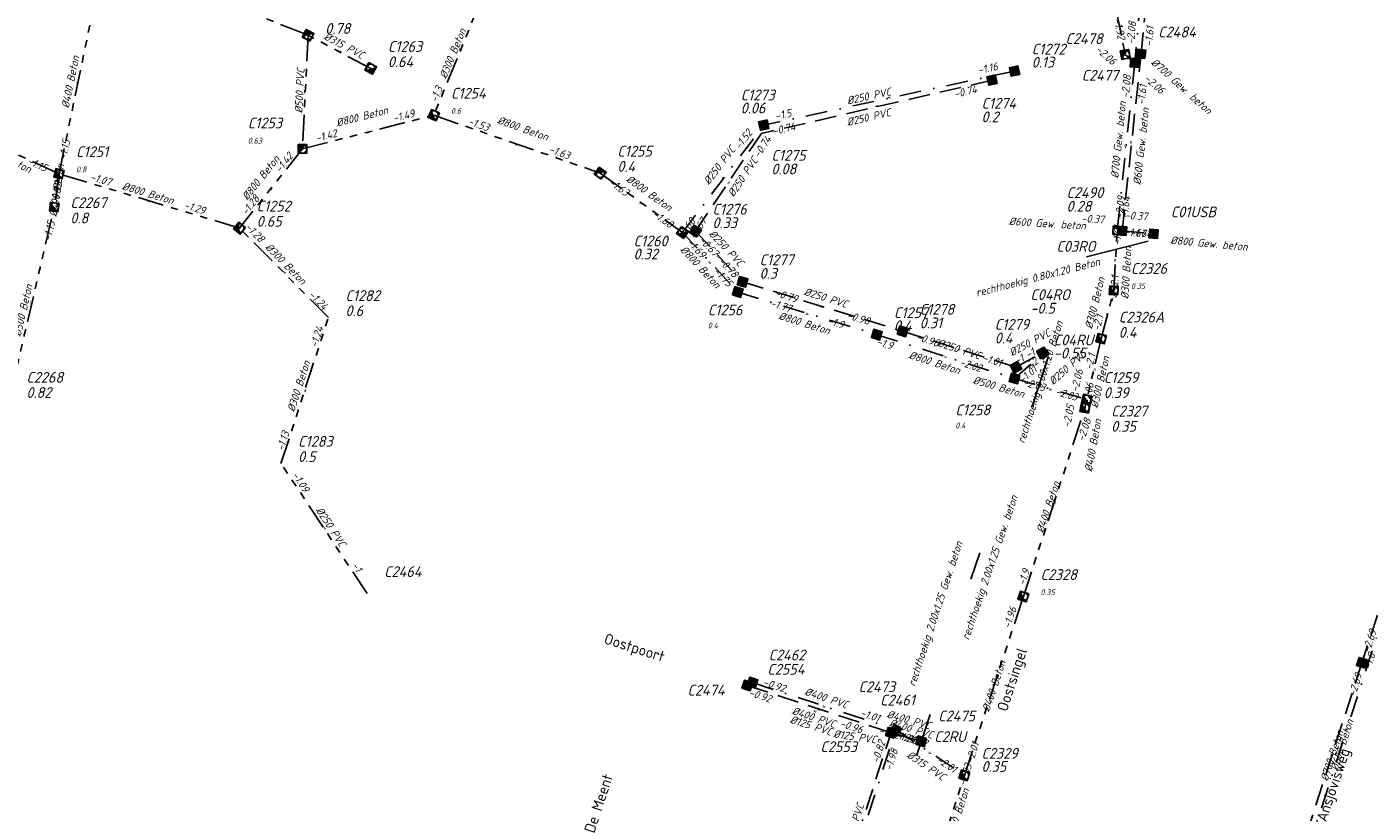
# Model space of a CAD drawing. Header units: metres. Extents: x 153906 to 154973, y 473035 to 474039.
# Tile 15 of 18: x 154355 to 154666, y 473698 to 473880. Entities that reach past the tile are written whole.
import ezdxf
from ezdxf.enums import TextEntityAlignment as Align

# ---------------------------------------------------------------- set-up
doc = ezdxf.new("R2010")
doc.units = ezdxf.units.M
for name, pattern in [('RI-GWA', [18.45, 6, -1.8, 1.75, -1.8, 1.75, -1.8, 1.75, -1.8]), ('RI-HWA', [7.4, 5, -2.4]), ('RI-VWA', [11, 5, -3, 0, -3])]:
    doc.linetypes.add(name, pattern=pattern)
doc.layers.get('0').update_dxf_attribs({"linetype": 'CONTINUOUS'})
for name, color, linetype, lineweight in [('B-XX-OG-TOPOGRAFIE-T18', 1, 'CONTINUOUS', 18), ('R-OI-KW-KUNSTWERK_DUIKER-G', 170, 'CONTINUOUS', 25), ('R-OI-RI-BOB-T18', 6, 'CONTINUOUS', 18), ('R-OI-RI-GWA_PUTDEKSELHOOGTE-T25', 10, 'CONTINUOUS', 25), ('R-OI-RI-GWA_PUTNUMMER-T25', 10, 'CONTINUOUS', 25), ('R-OI-RI-GWA_RIOOLPUT_INSPECTIEPUT-S', 10, 'CONTINUOUS', 25), ('R-OI-RI-GWA_TRANSPORTLEIDING-G', 10, 'RI-GWA', 25), ('R-OI-RI-HWA_PUTDEKSELHOOGTE-T25', 150, 'CONTINUOUS', 25), ('R-OI-RI-HWA_PUTNUMMER-T25', 150, 'CONTINUOUS', 25), ('R-OI-RI-HWA_RIOOLPUT_INSPECTIEPUT-S', 150, 'CONTINUOUS', 25), ('R-OI-RI-HWA_TRANSPORTLEIDING-G', 150, 'RI-HWA', 25), ('R-OI-RI-STROOMRICHTING-G', 251, 'CONTINUOUS', 25), ('R-OI-RI-VWA_PUTDEKSELHOOGTE-T25', 34, 'CONTINUOUS', 25), ('R-OI-RI-VWA_PUTNUMMER-T25', 34, 'CONTINUOUS', 25), ('R-OI-RI-VWA_RIOOLPUT_INSPECTIEPUT-S', 34, 'CONTINUOUS', 25), ('R-OI-RI-VWA_TRANSPORTLEIDING-G', 34, 'RI-VWA', 25)]:
    doc.layers.add(name, color=color, linetype=linetype, lineweight=lineweight)
doc.layers.add('R-OI-RI-DIAMETER_RIOOL-T18', color=6, linetype='CONTINUOUS')
doc.styles.add('NLCS-ISO-M-T18', font='NLCS-ISO.ttf', dxfattribs={"height": 1.8})
doc.styles.add('NLCS-ISO-M500-T25', font='NLCS-ISO.ttf', dxfattribs={"height": 1.25})
doc.styles.add('NLCS-ISO-M750-T18_CURSIEF', font='NLCS-ISO.ttf', dxfattribs={"oblique": 15, "height": 1.35})
doc.styles.add('NLCS-ISO-M750-T25_CURSIEF', font='NLCS-ISO.ttf', dxfattribs={"oblique": 15, "height": 1.875})

# ---------------------------------------------------------------- blocks, each defined once
blk = doc.blocks.new('N-SRI-PUT_GWA-SO')
blk.add_hatch(color=256).paths.add_polyline_path([(1.41, 1.41, 0.664858), (-2, 0.02), (-2, -0.02, 0.196534), (-1.41, -1.41)])
at = {"lineweight": -3, "flags": 128}
blk.add_lwpolyline([(2, -2), (2, 2), (-2, 2), (-2, -2)], close=True, dxfattribs=at)
at = {"lineweight": -3}
blk.add_circle((0, 0), 2, dxfattribs=at)
blk = doc.blocks.new('N-SRI-PUT_VWA-SO')
h = blk.add_hatch(color=256)
edge = h.paths.add_edge_path()
edge.add_arc((0, 0), 2, 0, 360)
at = {"flags": 128}
blk.add_lwpolyline([(-2, 2), (2, 2), (2, -2), (-2, -2)], close=True, dxfattribs=at)
at = {"lineweight": -3, "flags": 128}
blk.add_lwpolyline([(2, -2), (2, 2), (-2, 2), (-2, -2)], close=True, dxfattribs=at)
at = {"lineweight": -3}
blk.add_circle((0, 0), 2, dxfattribs=at)
blk = doc.blocks.new('N-SRI-PUT_HWA-SO')
h = blk.add_hatch(color=256)
h.dxf.hatch_style = 1
h.paths.add_polyline_path([(-2, 0, 1), (2, 0, 1)])
at = {"lineweight": -3, "flags": 128}
blk.add_lwpolyline([(-2, -2), (2, -2), (2, 2), (-2, 2)], close=True, dxfattribs=at)
at = {"lineweight": -3}
blk.add_circle((0, 0), 2, dxfattribs=at)

msp = doc.modelspace()

# ---------------------------------------------------------------- linework, layer by layer
at = {"layer": 'R-OI-KW-KUNSTWERK_DUIKER-G'}
for points in [[(154600.64, 473826.89, 0), (154614.93, 473830.53, 0)], [(154588.03, 473792.17, 0), (154591.78, 473803.64, 0)], [(154573.88, 473752.33, 0), (154575.95, 473758.39, 0)], [(154561.26, 473711.38, 0), (154564.46, 473720.94, 0)]]:
    msp.add_polyline3d(points, dxfattribs=at)
at = {"layer": 'R-OI-RI-GWA_TRANSPORTLEIDING-G'}
for points in [[(154603.88, 473902.06, 0), (154609.61, 473873.71, 0)], [(154379.77, 473894.22, 0), (154420.45, 473878.15, 0)], [(154461.93, 473889.84, 0), (154449.55, 473859.66, 0)], [(154362.78, 473846.11, 0), (154371.51, 473888.19, 0)], [(154420.45, 473878.15, 0), (154419.14, 473851.87, 0)], [(154434.96, 473870.47, 0), (154420.45, 473878.15, 0)], [(154419.14, 473851.87, 0), (154449.55, 473859.66, 0)], [(154449.55, 473859.66, 0), (154488.07, 473846.25, 0)], [(154339.89, 473856.66, 0), (154362.78, 473846.11, 0)], [(154419.14, 473851.87, 0), (154404.58, 473833.53, 0)], [(154362.78, 473846.11, 0), (154361.68, 473838.41, 0)], [(154404.58, 473833.53, 0), (154362.78, 473846.11, 0)], [(154488.07, 473846.25, 0), (154507.12, 473832.52, 0)], [(154351.28, 473793.91, 0), (154361.68, 473838.41, 0)], [(154425.14, 473812.83, 0), (154404.58, 473833.53, 0)], [(154606.95, 473819.11, 0), (154607.77, 473832.97, 0)], [(154604.04, 473807.95, 0), (154606.95, 473819.11, 0)], [(154414.17, 473779.09, 0), (154425.14, 473812.83, 0)], [(154604.04, 473807.95, 0), (154600.68, 473793.87, 0)], [(154600.68, 473793.87, 0), (154600.37, 473792.14, 0)], [(154586.03, 473748.27, 0), (154600.37, 473792.14, 0)], [(154434.09, 473748.96, 0), (154414.17, 473779.09, 0)], [(154572.38, 473706.89, 0), (154586.03, 473748.27, 0)], [(154566.34, 473688.23, 0), (154572.38, 473706.89, 0)]]:
    msp.add_polyline3d(points, dxfattribs=at)
at = {"layer": 'R-OI-RI-HWA_TRANSPORTLEIDING-G'}
for points in [[(154613.27, 473873.84, 0), (154617.94, 473920.59, 0)], [(154608.92, 473832.89, 0), (154613.27, 473873.84, 0)], [(154578.78, 473867.77, 0), (154525.36, 473855.42, 0)], [(154510.11, 473832.82, 0), (154525.36, 473855.42, 0)], [(154510.11, 473832.82, 0), (154521.01, 473821.1, 0)], [(154608.92, 473832.89, 0), (154616.2, 473832.2, 0)], [(154521.01, 473821.1, 0), (154558.08, 473809.65, 0)], [(154558.08, 473809.65, 0), (154584.29, 473801.34, 0)], [(154584.29, 473801.34, 0), (154590.44, 473804.64, 0)], [(154679.49, 473779.15, 0), (154664.4, 473732.94, 0)], [(154664.4, 473732.94, 0), (154650.53, 473690.01, 0)], [(154522.14, 473727.68, 0), (154555.39, 473716.78, 0)], [(154535.98, 473656.72, 0), (154555.39, 473716.78, 0)], [(154555.39, 473716.78, 0), (154558, 473716.05, 0)], [(154558, 473716.05, 0), (154562.39, 473714.76, 0)]]:
    msp.add_polyline3d(points, dxfattribs=at)
at = {"layer": 'R-OI-RI-VWA_TRANSPORTLEIDING-G'}
for points in [[(154616.17, 473919.6, 0), (154611.82, 473871.76, 0)], [(154609.61, 473873.71, 0), (154611.82, 473871.76, 0)], [(154611.82, 473871.76, 0), (154607.77, 473832.97, 0)], [(154584, 473869.86, 0), (154525.93, 473857.36, 0)], [(154507.12, 473832.52, 0), (154525.93, 473857.36, 0)], [(154507.12, 473832.52, 0), (154519.92, 473818.74, 0)], [(154519.92, 473818.74, 0), (154552.1, 473808.87, 0)], [(154552.1, 473808.87, 0), (154583.96, 473798.72, 0)], [(154583.96, 473798.72, 0), (154590.7, 473804.6, 0)], [(154583.96, 473798.72, 0), (154600.68, 473793.87, 0)], [(154651.61, 473688.73, 0), (154667.9, 473739.17, 0)], [(154523.33, 473728.35, 0), (154556.51, 473717.47, 0)], [(154536.46, 473655.41, 0), (154556.51, 473717.47, 0)], [(154556.51, 473717.47, 0), (154572.38, 473706.89, 0)]]:
    msp.add_polyline3d(points, dxfattribs=at)

# ---------------------------------------------------------------- block references
at = {"layer": 'R-OI-RI-GWA_RIOOLPUT_INSPECTIEPUT-S'}
for p, xscale, yscale, zscale, rotation in [((154420.45, 473878.15), 0.5, 0.5, 0.5, 332.1221438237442), ((154609.61, 473873.71), 0.4999999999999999, 0.4999999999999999, 0.4999999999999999, 10.20118019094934), ((154434.96, 473870.47), 0.4999999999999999, 0.4999999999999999, 0.4999999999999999, 152.1221438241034), ((154449.55, 473859.66), 0.5, 0.5, 0.5, 67.69504480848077), ((154362.78, 473846.11), 0.5, 0.5, 0.5, 77.91282624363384), ((154488.07, 473846.25), 0.5, 0.5, 0.5, 324.2183911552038), ((154361.68, 473838.41), 0.5, 0.5, 0.5, 81.90114420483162), ((154404.58, 473833.53), 0.4999999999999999, 0.4999999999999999, 0.4999999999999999, 51.55040566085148), ((154507.12, 473832.52), 0.5, 0.5, 0.5, 144.2183911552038), ((154607.77, 473832.97), 0.5, 0.5, 0.5, 266.6170551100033), ((154606.95, 473819.11), 0.5, 0.5, 0.5, 86.61705511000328), ((154604.04, 473807.95), 0.5, 0.5, 0.5, 75.36491393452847), ((154600.29, 473791.91), 0.5, 0.5, 0.5, 78.87299968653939), ((154600.68, 473793.87), 0.4999999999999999, 0.4999999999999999, 0.4999999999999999, 76.59448385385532), ((154586.03, 473748.27), 0.5, 0.5, 0.5, 71.89832445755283), ((154572.38, 473706.89), 0.5, 0.5, 0.5, 71.74968514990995)]:
    msp.add_blockref('N-SRI-PUT_GWA-SO', p, dxfattribs=dict(at, xscale=xscale, yscale=yscale, zscale=zscale, rotation=rotation))
at = {"layer": 'R-OI-RI-GWA_RIOOLPUT_INSPECTIEPUT-S', "xscale": 0.5, "yscale": 0.5, "zscale": 0.5}
msp.add_blockref('N-SRI-PUT_GWA-SO', (154419.14, 473851.87), dxfattribs=at)
at = {"layer": 'R-OI-RI-HWA_RIOOLPUT_INSPECTIEPUT-S'}
for p, xscale, yscale, zscale, rotation in [((154613.27, 473873.84), 0.5, 0.5, 0.5, 84.29523170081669), ((154578.78, 473867.77), 0.5, 0.5, 0.5, 193.0149059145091), ((154510.11, 473832.82), 0.4999999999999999, 0.4999999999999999, 0.4999999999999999, 55.97721081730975), ((154608.92, 473832.89), 0.5, 0.5, 0.5, 354.5722908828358), ((154616.18, 473832.2), 0.4999999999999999, 0.4999999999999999, 0.4999999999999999, 174.572290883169), ((154521.01, 473821.1), 0.5, 0.5, 0.5, 342.8301757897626), ((154558.08, 473809.65), 0.4999999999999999, 0.4999999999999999, 0.4999999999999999, 342.4156649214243), ((154590.44, 473804.64), 0.5, 0.5, 0.5, 208.2256528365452), ((154584.29, 473801.34), 0.5, 0.5, 0.5, 28.22565283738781), ((154664.4, 473732.94), 0.5, 0.5, 0.5, 71.91541132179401), ((154522.14, 473727.68), 0.4999999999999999, 0.4999999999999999, 0.4999999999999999, 341.840534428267), ((154555.39, 473716.78), 0.4999999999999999, 0.4999999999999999, 0.4999999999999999, 252.0892005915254), ((154562.39, 473714.76), 0.5, 0.5, 0.5, 163.6076345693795)]:
    msp.add_blockref('N-SRI-PUT_HWA-SO', p, dxfattribs=dict(at, xscale=xscale, yscale=yscale, zscale=zscale, rotation=rotation))
at = {"layer": 'R-OI-RI-VWA_RIOOLPUT_INSPECTIEPUT-S'}
for p, xscale, yscale, zscale, rotation in [((154584, 473869.86), 0.5, 0.5, 0.5, 192.1515471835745), ((154611.82, 473871.76), 0.4999999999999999, 0.4999999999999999, 0.4999999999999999, 84.80200752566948), ((154525.93, 473857.36), 0.5, 0.5, 0.5, 12.15154718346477), ((154519.92, 473818.74), 0.4999999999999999, 0.4999999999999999, 0.4999999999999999, 342.9417028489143), ((154552.1, 473808.87), 0.5, 0.5, 0.5, 342.3290941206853), ((154590.7, 473804.6), 0.5, 0.5, 0.5, 221.1015603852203), ((154583.96, 473798.72), 0.5, 0.5, 0.5, 343.8240479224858), ((154523.33, 473728.35), 0.5, 0.5, 0.5, 341.8488274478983), ((154556.47, 473717.35), 0.4999999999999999, 0.4999999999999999, 0.4999999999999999, 327.0425266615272)]:
    msp.add_blockref('N-SRI-PUT_VWA-SO', p, dxfattribs=dict(at, xscale=xscale, yscale=yscale, zscale=zscale, rotation=rotation))

# ---------------------------------------------------------------- texts
at = {"layer": 'B-XX-OG-TOPOGRAFIE-T18', "style": 'NLCS-ISO-M-T18'}
for s, rotation, p in [('Oostpoort', 342.3, (154496.02, 473736.47)), ('Oostsingel', 71.8, (154583.39, 473729.06)), ('Ansjovisweg', 71.6, (154657.74, 473704.71)), ('De Meent', 71.8, (154487.68, 473700.42))]:
    msp.add_text(s, height=2.5, rotation=rotation, dxfattribs=at).set_placement(p, align=Align.MIDDLE_CENTER)
at = {"layer": 'R-OI-RI-BOB-T18', "style": 'NLCS-ISO-M750-T18_CURSIEF', "oblique": 15}
for s, rotation, p in [('-1.92', 281.5048, (154607.92, 473877.06)), ('-2.08', 84.7978, (154612.15, 473881.25)), ('-1.61', 84.2248, (154616.29, 473880.12)), ('-2.06', 318.1741, (154606.55, 473871.14)), ('-1.3', 67.609, (154451.68, 473865.88)), ('-1.49', 14.3239, (154445.25, 473859.29)), ('-1.5', 12.0321, (154532.47, 473859.34)), ('-0.74', 13.178, (154533.39, 473856.25)), ('-1.15', 78.4952, (154365.38, 473853.75)), ('-1.63', 340.5194, (154480.69, 473849.4)), ('-1.15', 335.3628, (154359.5, 473846.52)), ('-1.42', 51.5662, (154417.12, 473850.08)), ('-0.92', 81.933, (154363.49, 473844.05)), ('-1.29', 343.3842, (154396.34, 473836.67)), ('-2.09', 84.2248, (154609.59, 473840.82)), ('-1.64', 83.6518, (154610.76, 473840.74)), ('-1.68', 324.4766, (154504.16, 473833.42)), ('-1.68', 52.7121, (154510.27, 473835.02)), ('-0.67', 56.1499, (154512.84, 473835.09)), ('-0.37', 356.5623, (154604.68, 473834.6)), ('-1.28', 314.7363, (154409.28, 473830.09)), ('-1.67', 354.8434, (154614.29, 473831.38)), ('-1.75', 313.0175, (154517.59, 473819.78)), ('-0.78', 313.0175, (154518.91, 473821.89)), ('-2.1', 86.5166, (154608.15, 473822.51)), ('-0.98', 342.8113, (154550.14, 473811.06)), ('-1.9', 342.8113, (154544.16, 473810.26)), ('-2.1', 75.6304, (154604.61, 473813.19)), ('-1.24', 72.1927, (154424.04, 473810.46)), ('-1', 28.0749, (154588.88, 473804.26)), ('-2.02', 342.2383, (154576.03, 473800.2)), ('-1.01', 342.2383, (154580.71, 473801.43)), ('-2', 41.253, (154589.67, 473802.38)), ('-2.06', 76.7763, (154599.9, 473800.61)), ('-2.03', 343.9572, (154598.31, 473793.52)), ('-2.05', 79.6411, (154597.83, 473792.47)), ('-1.09', 303.2772, (154419.37, 473772.24)), ('-1.9', 71.6197, (154587.58, 473754.26)), ('-2.69', 72.1927, (154667.84, 473740.24)), ('-1.01', 341.6654, (154552.45, 473719.21)), ('-0.96', 341.6654, (154548.49, 473716.53)), ('-1.22', 344.5301, (154557.08, 473715.27)), ('-0.82', 72.1927, (154554.16, 473714.58)), ('-1.22', 343.3842, (154561.01, 473714.12)), ('-1.98', 72.1927, (154557.07, 473712.68)), ('-2.01', 71.6197, (154575.84, 473714.17)), ('-2.01', 326.1955, (154569.84, 473707.38))]:
    msp.add_text(s, height=1.8, rotation=rotation, dxfattribs=at).set_placement(p, align=Align.RIGHT)
for s, rotation, p in [('-1.16', 12.0321, (154575.69, 473869.17)), ('-2.08', 84.2248, (154610.44, 473863.55)), ('-1.61', 83.6518, (154614.11, 473861.97)), ('-2.06', 318.1741, (154613.84, 473867.95)), ('-0.74', 13.178, (154570.22, 473863.64)), ('-1.53', 340.5194, (154457.28, 473857.55)), ('-1.42', 14.3239, (154422.44, 473853.44)), ('-1.52', 52.7121, (154520.41, 473851.54)), ('-0.74', 56.1499, (154524.83, 473849.64)), ('-1.07', 343.3842, (154369.85, 473844.64)), ('-0.9', 81.933, (154362.95, 473840.2)), ('-1.63', 324.4766, (154489.87, 473843.72)), ('-1.28', 51.5662, (154406.2, 473836.33)), ('-1.15', 76.7763, (154360.83, 473830.39)), ('-0.37', 356.5623, (154609.46, 473835.65)), ('-1.91', 86.5166, (154608.56, 473829.44)), ('-1.64', 354.8434, (154610.65, 473831.72)), ('-1.69', 313.0175, (154507.99, 473830.12)), ('-0.67', 313.0175, (154510.74, 473830.67)), ('-1.24', 314.7363, (154420.42, 473817.97)), ('-0.79', 342.8113, (154528.35, 473817.79)), ('-2.1', 75.6304, (154607.19, 473816.07)), ('-1.77', 342.8113, (154527.28, 473815.44)), ('-0.98', 342.2383, (154561.05, 473807.66)), ('-1.9', 342.2383, (154551.9, 473806.55)), ('-1', 28.0749, (154584.59, 473801.89)), ('-1.01', 41.253, (154585.92, 473797.52)), ('-2.1', 76.7763, (154601.93, 473800.62)), ('-2.03', 343.9572, (154585.77, 473797.15)), ('-2.06', 79.6411, (154601.43, 473792.39)), ('-2.08', 71.6197, (154600.1, 473784.04)), ('-1.13', 72.1927, (154414.75, 473781.78)), ('-1', 303.2772, (154430.46, 473755.45)), ('-1.96', 71.6197, (154582.95, 473740.72)), ('-1.8', 72.1927, (154666.39, 473731.25)), ('-2.69', 72.1927, (154662.89, 473725.02)), ('-0.92', 341.6654, (154525.58, 473727.74)), ('-0.92', 341.6654, (154522.32, 473725.34)), ('-1.21', 344.5301, (154555.78, 473715.63)), ('-1.22', 343.3842, (154558.81, 473714.77)), ('-2.03', 72.1927, (154572.58, 473704.25))]:
    msp.add_text(s, height=1.8, rotation=rotation, dxfattribs=at).set_placement(p)
at = {"layer": 'R-OI-RI-DIAMETER_RIOOL-T18', "style": 'NLCS-ISO-M750-T18_CURSIEF', "oblique": 15}
for s, rotation, p in [('%%C300 Beton', 67.609, (154453.91, 473873.95)), ('%%C315 PVC', 331.9251, (154428.8, 473875.77)), ('%%C400 Beton', 78.4952, (154365.4, 473867.34)), ('%%C700 Gew. beton', 318.1741, (154622.66, 473866.37)), ('%%C500 PVC', 87.0896, (154418.48, 473865.3)), ('%%C250 PVC', 12.0321, (154550.27, 473864.08)), ('%%C800 Beton', 14.3239, (154432.94, 473859.38)), ('%%C250 PVC', 13.178, (154550.21, 473859.19)), ('%%C700 Gew. beton', 84.2248, (154608.03, 473853.93)), ('%%C600 Gew. beton', 83.6518, (154613.28, 473852.45)), ('%%C800 Beton', 340.5194, (154470.18, 473856.6)), ('%%C800 Beton', 335.3628, (154350.67, 473849.62)), ('%%C250 PVC', 52.7121, (154515.66, 473848.08)), ('%%C400 Beton', 81.933, (154362.23, 473842.26)), ('%%C800 Beton', 51.5662, (154409.47, 473845.18)), ('%%C250 PVC', 56.1499, (154521.06, 473845.38)), ('%%C800 Beton', 324.4766, (154499.42, 473841.66)), ('%%C800 Beton', 343.3842, (154383.38, 473841.61)), ('%%C600 Gew. beton', 356.5623, (154591.58, 473834.61)), ('%%C250 PVC', 313.0175, (154517.28, 473828.93)), ('%%C300 Beton', 314.7363, (154415.31, 473825.27)), ('%%C800 Beton', 313.0175, (154511.29, 473824.55)), ('%%C300 Beton', 86.5166, (154609.83, 473823.2)), ('%%C800 Gew. beton', 354.8434, (154629.01, 473829.99)), ('rechthoekig 0.80x1.20 Beton', 14.3239, (154589.38, 473822.18)), ('%%C500 Beton', 76.7763, (154354.42, 473814.5)), ('%%C300 Beton', 75.6304, (154602.57, 473816.18)), ('%%C250 PVC', 342.8113, (154540.32, 473817.42)), ('%%C800 Beton', 342.8113, (154535.34, 473811.55)), ('rechthoekig 0.80x1.20 Beton', 72.1927, (154589.91, 473797.9)), ('%%C250 PVC', 342.2383, (154571.18, 473805.5)), ('%%C250 PVC', 28.0749, (154587.5, 473807.05)), ('%%C800 Beton', 342.2383, (154565.49, 473802.42)), ('%%C250 PVC', 41.253, (154596.19, 473801.21)), ('%%C300 Beton', 72.1927, (154418.26, 473796.94)), ('%%C300 Beton', 76.7763, (154603.75, 473797.89)), ('%%C500 Beton', 343.9572, (154580.33, 473796.78)), ('%%C400 Beton', 79.6411, (154602.12, 473783.24)), ('%%C400 Beton', 71.6197, (154591.75, 473768.97)), ('rechthoekig 2.00x1.25 Gew. beton', 71.0468, (154578.23, 473754.99)), ('%%C250 PVC', 303.2772, (154425.75, 473764.4)), ('rechthoekig 2.00x1.25 Gew. beton', 71.6197, (154565.62, 473744.28)), ('%%C400 Beton', 71.6197, (154579.21, 473727.58)), ('%%C400 PVC', 341.6654, (154540.45, 473724.79)), ('%%C400 PVC', 341.6654, (154537.53, 473720.35)), ('%%C400 PVC', 344.5301, (154559.53, 473719.76)), ('%%C125 PVC', 342.2383, (154536.91, 473718.43)), ('%%C400 PVC', 343.3842, (154560.11, 473717.69)), ('%%C600 Beton', 72.1927, (154659.76, 473713.95)), ('%%C125 PVC', 351.9786, (154547.05, 473715.86)), ('%%C700 Beton', 72.1927, (154657.46, 473711.47)), ('%%C315 PVC', 326.1955, (154563.55, 473709.15)), ('%%C400 Beton', 72.1927, (154570.81, 473697.94)), ('%%C315 PVC', 72.1927, (154546.82, 473695.47))]:
    msp.add_text(s, height=1.8, rotation=rotation, dxfattribs=at).set_placement(p, align=Align.MIDDLE_CENTER)
at = {"layer": 'R-OI-RI-GWA_PUTDEKSELHOOGTE-T25', "style": 'NLCS-ISO-M750-T25_CURSIEF', "oblique": 15}
for s, height, p in [('0.78', 2.5, (154424.4, 473878.47)), ('0.64', 2.5, (154438.91, 473870.79)), ('0.6', 1.35, (154453.5, 473859.98)), ('0.63', 1.35, (154406.47, 473853.09)), ('0.4', 2.5, (154492.02, 473846.57)), ('0.8', 1.35, (154366.72, 473846.44)), ('0.8', 2.5, (154365.4, 473834.63)), ('0.65', 2.5, (154408.53, 473833.86)), ('0.35', 1.35, (154610.9, 473819.43)), ('0.6', 2.5, (154429.09, 473813.15)), ('0.4', 2.5, (154608.1, 473808.17)), ('0.82', 2.5, (154355.23, 473794.23)), ('0.39', 2.5, (154604.63, 473794.19)), ('0.35', 2.5, (154606.35, 473786.41)), ('0.5', 2.5, (154418.12, 473779.41)), ('0.35', 1.35, (154589.98, 473748.59)), ('0.35', 2.5, (154576.33, 473707.7))]:
    msp.add_text(s, height=height, dxfattribs=at).set_placement(p)
at = {"layer": 'R-OI-RI-GWA_PUTNUMMER-T25', "style": 'NLCS-ISO-M750-T25_CURSIEF', "oblique": 15}
for s, p in [('C1263', (154438.91, 473874.31)), ('C2478', (154595.79, 473876.14)), ('C1254', (154453.5, 473863.49)), ('C1253', (154406.47, 473856.6)), ('C1251', (154366.72, 473849.95)), ('C1255', (154492.02, 473850.08)), ('C2267', (154365.4, 473838.15)), ('C1252', (154408.53, 473837.37)), ('C03RO', (154593.68, 473828.05)), ('C2326', (154610.9, 473822.94)), ('C1282', (154429.09, 473816.66)), ('C2326A', (154608.1, 473811.68)), ('C2268', (154355.23, 473797.74)), ('C1259', (154604.63, 473797.7)), ('C2327', (154606.35, 473789.93)), ('C1283', (154418.12, 473782.93)), ('C2464', (154438.04, 473752.79)), ('C2328', (154589.98, 473752.1)), ('C2329', (154576.33, 473710.72))]:
    msp.add_text(s, height=2.5, dxfattribs=at).set_placement(p)
at = {"layer": 'R-OI-RI-HWA_PUTDEKSELHOOGTE-T25', "style": 'NLCS-ISO-M750-T25_CURSIEF', "oblique": 15}
for s, p in [('0.2', (154576.33, 473858.02)), ('0.08', (154527.69, 473845.97)), ('0.28', (154596.01, 473837.34)), ('0.33', (154514.05, 473833.51)), ('0.3', (154524.95, 473821.8)), ('-0.5', (154587.65, 473813.74)), ('0.31', (154562.02, 473810.34)), ('0.4', (154579.38, 473806.84))]:
    msp.add_text(s, height=2.5, dxfattribs=at).set_placement(p)
at = {"layer": 'R-OI-RI-HWA_PUTNUMMER-T25', "style": 'NLCS-ISO-M750-T25_CURSIEF', "oblique": 15}
for s, p in [('C2484', (154617.22, 473877.67)), ('C1274', (154576.33, 473861.16)), ('C1275', (154527.69, 473849.11)), ('C2490', (154596.01, 473840.48)), ('C1276', (154514.05, 473836.65)), ('C01USB', (154620.15, 473836.03)), ('C1277', (154524.95, 473824.94)), ('C04RO', (154587.65, 473816.88)), ('C1278', (154562.02, 473813.49)), ('C1279', (154579.38, 473809.99)), ('C2474', (154508.26, 473725.36)), ('C2553', (154539.02, 473712.26)), ('C2RU', (154565.39, 473714.6))]:
    msp.add_text(s, height=2.5, dxfattribs=at).set_placement(p)
at = {"layer": 'R-OI-RI-STROOMRICHTING-G', "style": 'NLCS-ISO-M500-T25'}
for rotation, p in [(152.4068, (154427.71, 473874.31)), (247.5178, (154455.74, 473874.75)), (318.1741, (154610.71, 473872.74)), (258.404, (154367.15, 473867.15)), (266.9983, (154419.8, 473865.01)), (191.9409, (154554.97, 473863.61)), (193.0868, (154552.07, 473861.59)), (14.3239, (154434.35, 473855.77)), (340.5194, (154468.81, 473852.96)), (264.1335, (154609.79, 473852.36)), (264.1335, (154611.09, 473853.36)), (232.6209, (154516.52, 473844.94)), (81.933, (154362.23, 473842.26)), (51.5662, (154411.86, 473842.7)), (56.1499, (154517.73, 473844.12)), (343.3842, (154383.68, 473839.83)), (324.4766, (154497.6, 473839.39)), (356.5623, (154608.34, 473832.93)), (354.8434, (154612.56, 473832.55)), (313.0175, (154515.55, 473826.96)), (134.6451, (154414.86, 473823.18)), (313.0175, (154513.52, 473825.63)), (266.4254, (154607.36, 473826.04)), (256.6851, (154356.48, 473816.16)), (342.8113, (154536.01, 473813.81)), (342.8113, (154539.54, 473815.38)), (256.1121, (154605.55, 473813.48)), (342.2383, (154571.18, 473805.5)), (342.2383, (154568.03, 473803.79)), (41.253, (154587.33, 473801.66)), (28.0749, (154587.36, 473802.99)), (76.2034, (154602.42, 473800.86)), (72.1927, (154419.66, 473795.96)), (343.9572, (154592.32, 473796.29)), (260.1228, (154600.52, 473793.01)), (71.6197, (154593.2, 473770.2)), (123.1859, (154424.13, 473764.03)), (251.5285, (154579.21, 473727.58)), (162.1471, (154537.75, 473721.57)), (341.6654, (154538.77, 473722.23)), (341.6654, (154539.92, 473722.91)), (351.9786, (154555.35, 473716.42)), (344.5301, (154556.69, 473716.42)), (343.3842, (154560.19, 473715.41)), (326.1955, (154564.45, 473712.18)), (252.1014, (154657.46, 473711.47)), (252.1014, (154659.76, 473713.95))]:
    msp.add_text('>', height=1.25, rotation=rotation, dxfattribs=at).set_placement(p, align=Align.MIDDLE_CENTER)
at = {"layer": 'R-OI-RI-VWA_PUTDEKSELHOOGTE-T25', "style": 'NLCS-ISO-M750-T25_CURSIEF', "oblique": 15}
for s, height, p in [('0.13', 2.5, (154587.95, 473870.68)), ('0.06', 2.5, (154520.59, 473860.07)), ('0.32', 2.5, (154495.78, 473826.28)), ('0.4', 1.35, (154512.97, 473810.32)), ('0.4', 2.5, (154556.05, 473809.69)), ('-0.55', 2.5, (154593.07, 473803.36)), ('0.4', 1.35, (154570.27, 473787.19))]:
    msp.add_text(s, height=height, dxfattribs=at).set_placement(p)
at = {"layer": 'R-OI-RI-VWA_PUTNUMMER-T25', "style": 'NLCS-ISO-M750-T25_CURSIEF', "oblique": 15}
for s, p in [('C1272', (154587.95, 473873.7)), ('C2477', (154599.52, 473867.64)), ('C1273', (154520.59, 473863.09)), ('C1260', (154495.78, 473829.3)), ('C1256', (154512.97, 473813.34)), ('C1257', (154556.05, 473812.7)), ('C04RU', (154593.07, 473806.38)), ('C1258', (154570.27, 473790.21)), ('C2462', (154527.05, 473733.49)), ('C2554', (154526.75, 473730.19)), ('C2473', (154547.87, 473726.14)), ('C2461', (154552.86, 473723.05)), ('C2475', (154566.3, 473719.39))]:
    msp.add_text(s, height=2.5, dxfattribs=at).set_placement(p)

doc.saveas('drawing.dxf')
